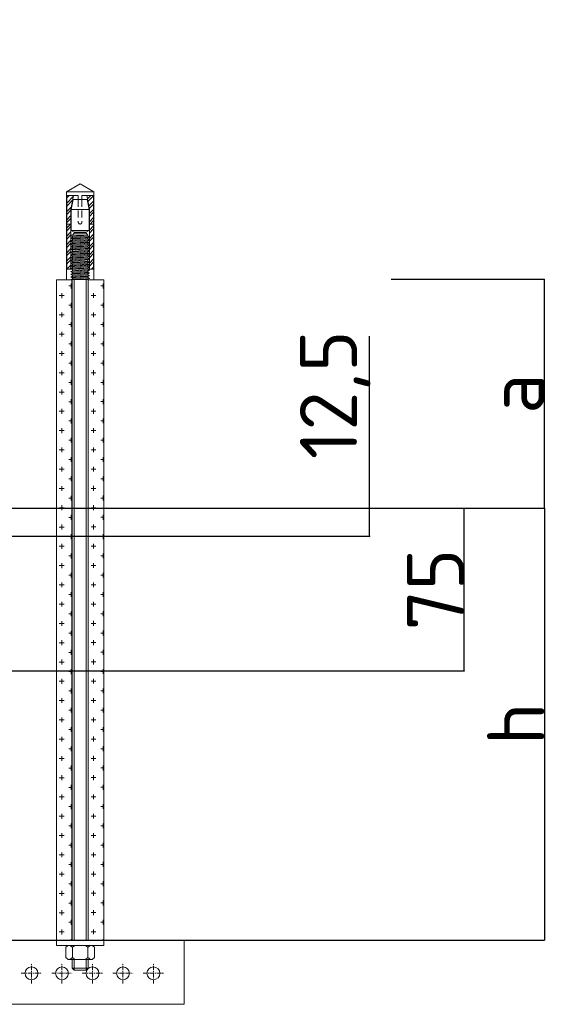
# Model space of a CAD drawing. Header units: millimetres. Extents: x 2030 to 93988, y -10431 to 40770.
# Tile 7 of 54: x 41089 to 45003, y -7344 to -16. Entities that reach past the tile are written whole.
import ezdxf

# ---------------------------------------------------------------- set-up
doc = ezdxf.new("R2010")
doc.units = ezdxf.units.MM
doc.set_wipeout_variables(frame=1)
doc.linetypes.add('CENTER', pattern=[50.8, 31.75, -6.35, 6.35, -6.35])
doc.linetypes.add('HIDDEN2', pattern=[4.7625, 3.175, -1.5875])
for name, color, linetype, lineweight, true_color in [('Анкеры и саморезы', 7, 'Continuous', 9, 0x000000), ('Размеры и выноски', 7, 'Continuous', 9, 0x000000), ('Шпильки', 7, 'Continuous', 9, 0x000000)]:
    doc.layers.add(name, color=color, linetype=linetype, lineweight=lineweight, true_color=true_color)
doc.layers.add('Расходные материалы', color=252, linetype='Continuous', lineweight=9)
doc.styles.add('ISOCPEUR', font='isocpeur.ttf')
doc.dimstyles.new('ISO-25', dxfattribs={"dimtxt": 2.5, "dimasz": 2.5, "dimexe": 1.25, "dimexo": 0.625, "dimtad": 1, "dimtxsty": 'Standard', "dimcen": 2.5, "dimadec": 0, "dimazin": 0, "dimtfac": 1, "dimtmove": 0, "dimatfit": 3, "dimfxl": 1, "dimarcsym": 0})

# ---------------------------------------------------------------- blocks, each defined once
blk = doc.blocks.new('*U380')
at = {"layer": 'Анкеры и саморезы', "lineweight": 5, "true_color": 0x939598}
h = blk.add_hatch(dxfattribs=at)
h.set_pattern_fill('STEEL', color=252, scale=0.8)
h.set_pattern_definition([(45, (-16380.2264, 15704.676), (-1.79605122, 1.79605122), []), (45, (-16380.2264, 15705.946), (-1.79605122, 1.79605122), [])])
h.paths.add_polyline_path([(-4, 30.57), (-2.91, 36.7), (-5.84, 36.7), (-5.84, 4.7), (-4, 4.7)])
h.paths.add_polyline_path([(5.84, 36.7), (2.91, 36.7), (4, 30.57), (4, 4.7), (5.84, 4.7)])
at = {"layer": 'Анкеры и саморезы', "color": 252, "lineweight": 5, "true_color": 0x939598}
for p, q in [((6, 38.3), (-6, 38.3)), ((-5.84, 36.7), (-5.84, 4.7)), ((-0.8, 36.7), (-5.84, 36.7)), ((-3.08, 35.02), (3.08, 35.02)), ((-0.8, 36.7), (-0.8, 35.02)), ((5.84, 36.7), (0.8, 36.7)), ((0.8, 36.7), (0.8, 35.02)), ((5.84, 36.7), (5.84, 4.7)), ((-4, 30.57), (-4, 4.7)), ((-3.86, 30.57), (3.86, 30.57)), ((4, 30.57), (4, 4.7)), ((-4, 24.3), (-5.84, 24.3)), ((3.86, 21.54), (-3.86, 21.54)), ((4, 24.3), (5.84, 24.3)), ((-4, 19.24), (-3.61, 19.47)), ((-4, 19.24), (-3.35, 18.87)), ((-4, 18.04), (-3.35, 18.42)), ((-4, 18.04), (-3.35, 17.67)), ((-4, 16.84), (-3.35, 17.22)), ((-3.35, 18.42), (-3.35, 18.87)), ((-3.35, 17.22), (-3.35, 17.67)), ((3.35, 19.02), (3.35, 19.47)), ((4, 18.64), (3.35, 19.02)), ((4, 18.64), (3.35, 18.27)), ((3.35, 17.82), (3.35, 18.27)), ((4, 17.44), (3.35, 17.82)), ((4, 17.44), (3.35, 17.07)), ((-4, 16.84), (-3.35, 16.47)), ((-4, 15.64), (-3.35, 16.02)), ((-4, 15.64), (-3.35, 15.27)), ((-4, 14.44), (-3.35, 14.82)), ((-4, 14.44), (-3.35, 14.07)), ((-4, 13.24), (-3.35, 13.62)), ((-4, 13.24), (-3.35, 12.87)), ((-3.35, 16.02), (-3.35, 16.47)), ((-3.35, 14.82), (-3.35, 15.27)), ((-3.35, 13.62), (-3.35, 14.07)), ((-3.35, 12.42), (-3.35, 12.87)), ((3.35, 16.62), (3.35, 17.07)), ((4, 16.24), (3.35, 16.62)), ((4, 16.24), (3.35, 15.87)), ((3.35, 15.42), (3.35, 15.87)), ((4, 15.04), (3.35, 15.42)), ((4, 15.04), (3.35, 14.67)), ((3.35, 14.22), (3.35, 14.67)), ((4, 13.84), (3.35, 14.22)), ((4, 13.84), (3.35, 13.47)), ((3.35, 13.02), (3.35, 13.47)), ((4, 12.64), (3.35, 13.02)), ((-4, 12.04), (-3.35, 12.42)), ((-4, 12.04), (-3.35, 11.67)), ((-4, 10.84), (-3.35, 11.22)), ((-4, 10.84), (-3.35, 10.47)), ((-4, 9.64), (-3.35, 10.02)), ((-4, 9.64), (-3.35, 9.27)), ((-4, 8.44), (-3.35, 8.82)), ((-3.35, 11.22), (-3.35, 11.67)), ((-3.35, 10.02), (-3.35, 10.47)), ((-3.35, 8.82), (-3.35, 9.27)), ((4, 12.64), (3.35, 12.27)), ((3.35, 11.82), (3.35, 12.27)), ((4, 11.44), (3.35, 11.82)), ((4, 11.44), (3.35, 11.07)), ((3.35, 10.62), (3.35, 11.07)), ((4, 10.24), (3.35, 10.62)), ((4, 10.24), (3.35, 9.87)), ((3.35, 9.42), (3.35, 9.87)), ((4, 9.04), (3.35, 9.42)), ((4, 9.04), (3.35, 8.67)), ((3.35, 8.22), (3.35, 8.67)), ((-3.76, 4.7), (-6, 4.7)), ((-4, 8.44), (-3.35, 8.07)), ((-4, 7.24), (-3.35, 7.62)), ((-4, 7.24), (-3.35, 6.87)), ((-4, 6.04), (-3.35, 6.42)), ((-4, 6.04), (-3.35, 5.67)), ((-4, 4.84), (-3.35, 5.22)), ((-4, 4.84), (-3.35, 4.47)), ((-3.35, 7.62), (-3.35, 8.07)), ((-3.35, 6.42), (-3.35, 6.87)), ((-3.35, 5.22), (-3.35, 5.67)), ((-3.35, 4.02), (-3.35, 4.47)), ((4, 7.84), (3.35, 8.22)), ((4, 7.84), (3.35, 7.47)), ((3.35, 7.02), (3.35, 7.47)), ((4, 6.64), (3.35, 7.02)), ((4, 6.64), (3.35, 6.27)), ((3.35, 5.82), (3.35, 6.27)), ((4, 5.44), (3.35, 5.82)), ((4, 5.44), (3.35, 5.07)), ((3.35, 4.62), (3.35, 5.07)), ((6, 4.7), (3.35, 4.7)), ((4, 4.24), (3.35, 4.62)), ((-4, 3.64), (-3.35, 4.02)), ((-4, 3.64), (-3.35, 3.27)), ((-4, 2.44), (-3.35, 2.82)), ((-4, 2.44), (-3.35, 2.07)), ((-4, 1.24), (-3.35, 1.62)), ((-4, 1.24), (-3.35, 0.87)), ((-4, 0.04), (-3.35, 0.42)), ((-4, 0.04), (-3.93, 0)), ((-3.35, 2.82), (-3.35, 3.27)), ((-3.35, 1.62), (-3.35, 2.07)), ((-3.35, 0.42), (-3.35, 0.87)), ((4, 4.24), (3.35, 3.87)), ((3.35, 3.42), (3.35, 3.87)), ((4, 3.04), (3.35, 3.42)), ((4, 3.04), (3.35, 2.67)), ((3.35, 2.22), (3.35, 2.67)), ((4, 1.84), (3.35, 2.22)), ((4, 1.84), (3.35, 1.47)), ((3.35, 1.02), (3.35, 1.47)), ((4, 0.64), (3.35, 1.02)), ((4, 0.64), (3.35, 0.27)), ((3.35, 0), (3.35, 0.27))]:
    blk.add_line(p, q, dxfattribs=at)
at = {"layer": 'Анкеры и саморезы', "color": 252, "lineweight": 5, "true_color": 0x939598, "extrusion": (1.22461e-16, 5.99869e-32, -1)}
for p, q in [((-4, 30.57), (-2.91, 36.7)), ((-3.86, 30.57), (-3.08, 35.02)), ((2.91, 36.7), (4, 30.57)), ((3.08, 35.02), (3.86, 30.57)), ((-3.86, 21.54), (-3.86, 30.57)), ((3.86, 30.57), (3.86, 21.54)), ((-2.61, 20.7), (-3.86, 21.54)), ((3.86, 21.54), (2.61, 20.7)), ((2.61, 20.31), (-2.61, 20.31))]:
    blk.add_line(p, q, dxfattribs=at)
at = {"layer": 'Анкеры и саморезы', "color": 252, "linetype": 'HIDDEN2', "lineweight": 5, "true_color": 0x939598}
for p, q in [((-0.8, 35.02), (-0.8, 25.1)), ((0.8, 35.02), (0.8, 25.1))]:
    blk.add_line(p, q, dxfattribs=at)
at = {"layer": 'Анкеры и саморезы', "color": 252, "lineweight": 5, "true_color": 0x939598, "extrusion": (-1.22461e-16, 4.49903e-32, -1)}
for p, q in [((4, 18.64), (-4, 18.04)), ((4, 17.44), (-4, 16.84)), ((3.35, 19.47), (-3.35, 18.87)), ((3.35, 19.47), (-3.35, 18.87)), ((3.35, 19.02), (-3.35, 18.42)), ((3.35, 18.27), (-3.35, 17.67)), ((3.35, 17.82), (-3.35, 17.22)), ((4, 16.24), (-4, 15.64)), ((4, 15.04), (-4, 14.44)), ((4, 13.84), (-4, 13.24)), ((3.35, 17.07), (-3.35, 16.47)), ((3.35, 16.62), (-3.35, 16.02)), ((3.35, 15.87), (-3.35, 15.27)), ((3.35, 15.42), (-3.35, 14.82)), ((3.35, 14.67), (-3.35, 14.07)), ((3.35, 14.22), (-3.35, 13.62)), ((3.35, 13.47), (-3.35, 12.87)), ((3.35, 13.02), (-3.35, 12.42)), ((4, 12.64), (-4, 12.04)), ((4, 11.44), (-4, 10.84)), ((4, 10.24), (-4, 9.64)), ((4, 9.04), (-4, 8.44)), ((3.35, 12.27), (-3.35, 11.67)), ((3.35, 11.82), (-3.35, 11.22)), ((3.35, 11.07), (-3.35, 10.47)), ((3.35, 11.07), (-3.35, 10.47)), ((3.35, 10.62), (-3.35, 10.02)), ((3.35, 9.87), (-3.35, 9.27)), ((3.35, 9.87), (-3.35, 9.27)), ((3.35, 9.42), (-3.35, 8.82)), ((3.35, 8.67), (-3.35, 8.07)), ((4, 7.84), (-4, 7.24)), ((4, 6.64), (-4, 6.04)), ((4, 5.44), (-4, 4.84)), ((3.35, 8.22), (-3.35, 7.62)), ((3.35, 7.47), (-3.35, 6.87)), ((3.35, 7.02), (-3.35, 6.42)), ((3.35, 6.27), (-3.35, 5.67)), ((3.35, 5.82), (-3.35, 5.22)), ((3.35, 5.07), (-3.35, 4.47)), ((3.35, 4.62), (-3.35, 4.02)), ((4, 4.24), (-4, 3.64)), ((4, 3.04), (-4, 2.44)), ((4, 1.84), (-4, 1.24)), ((4, 0.64), (-4, 0.04)), ((3.35, 3.87), (-3.35, 3.27)), ((3.35, 3.42), (-3.35, 2.82)), ((3.35, 2.67), (-3.35, 2.07)), ((3.35, 2.22), (-3.35, 1.62)), ((3.35, 1.47), (-3.35, 0.87)), ((3.35, 1.47), (-3.35, 0.87)), ((3.35, 1.02), (-3.35, 0.42)), ((3.35, 0.27), (0.36, 0)), ((3.35, 0.27), (0.36, 0))]:
    blk.add_line(p, q, dxfattribs=at)
at = {"layer": 'Анкеры и саморезы', "color": 252, "lineweight": 5, "true_color": 0x939598, "extrusion": (1.22461e-16, -5.99869e-32, -1)}
for p, q in [((3.35, 19.47), (-3.61, 19.47)), ((-2.61, 20.31), (-3.35, 19.47)), ((2.61, 20.7), (-2.61, 20.7)), ((3.35, 19.47), (2.61, 20.31))]:
    blk.add_line(p, q, dxfattribs=at)
at = {"layer": 'Анкеры и саморезы', "color": 252, "lineweight": 5, "ltscale": 5, "true_color": 0x939598}
blk.add_line((6, 0), (-6, 0), dxfattribs=at)
at = {"layer": 'Анкеры и саморезы', "color": 252, "lineweight": 5, "true_color": 0x939598}
blk.add_lwpolyline([(-6, 0), (-6, 38.3), (0, 41.77), (6, 38.3), (6, 0)], dxfattribs=at)
at = {"layer": 'Анкеры и саморезы', "color": 252, "linetype": 'HIDDEN2', "lineweight": 5, "true_color": 0x939598}
blk.add_arc((0, 25.1), 0.8, 180, 0, dxfattribs=at)
blk = doc.blocks.new('*U382')
blk.add_wipeout([(-340.43, 4), (-340.43, -4), (0, -4), (0, 4)])
at = {"linetype": 'HIDDEN2', "ltscale": 100}
for p, q in [((-335.1, 5.03), (-334.25, 3.85)), ((-328.3, 5.03), (-329.15, 3.85)), ((-335.1, 2.66), (-334.25, 3.85)), ((-334.25, 3.85), (-329.15, 3.85)), ((-328.3, 2.66), (-329.15, 3.85)), ((-335.1, -2.66), (-334.25, -3.85)), ((-335.1, -5.03), (-334.25, -3.85)), ((-334.25, -3.85), (-329.15, -3.85)), ((-328.3, -2.66), (-329.15, -3.85)), ((-328.3, -5.03), (-329.15, -3.85))]:
    blk.add_line(p, q, dxfattribs=at)
at = {"linetype": 'HIDDEN2', "ltscale": 40}
for p, q in [((-339.43, 4), (-340.43, 3)), ((-340.43, -3), (-340.43, 3)), ((-335.1, 3), (-340.43, 3)), ((-335.1, 4), (-339.43, 4)), ((-339.43, -4), (-339.43, 4)), ((-340.43, -3), (-335.1, -3)), ((-339.43, -4), (-340.43, -3)), ((-339.43, -4), (-335.1, -4))]:
    blk.add_line(p, q, dxfattribs=at)
at = {"ltscale": 40}
for p, q in [((0, 4), (-325.63, 4)), ((0, 3), (-325.63, 3)), ((-325.63, -3), (0, -3)), ((0, -4), (-325.63, -4))]:
    blk.add_line(p, q, dxfattribs=at)
at = {"ltscale": 100}
blk.add_line((0, -4), (0, 4), dxfattribs=at)
at = {"linetype": 'HIDDEN2', "ltscale": 100}
for points in [[(-328.3, -11.7), (-328.3, 11.7), (-325.63, 11.7), (-325.63, -11.7)], [(-328.3, 5.91), (-329.15, 7.1), (-334.25, 7.1), (-335.1, 5.91), (-335.1, -5.91), (-334.25, -7.1), (-329.15, -7.1), (-328.3, -5.91)]]:
    blk.add_lwpolyline(points, close=True, dxfattribs=at)
blk = doc.blocks.new('_Oblique')
at = {"color": 0, "linetype": 'ByBlock', "lineweight": -2}
blk.add_line((-0.5, -0.5), (0.5, 0.5), dxfattribs=at)
blk = doc.blocks.new('*D403')
at = {"layer": 'Defpoints', "color": 0, "transparency": 16777216}
for p in [(44874.4, -3651.9), (40738.4, -6865.9), (44996.6, -6865.9)]:
    blk.add_point(p, dxfattribs=at)
at = {"layer": 'Размеры и выноски', "color": 0, "lineweight": -2, "transparency": 16777216}
for p, q in [((44875.1, -3651.9), (44997.9, -3651.9)), ((44996.6, -3651.9), (44996.6, -6865.9)), ((40739.1, -6865.9), (44997.9, -6865.9))]:
    blk.add_line(p, q, dxfattribs=at)
at = {"layer": 'Размеры и выноски', "color": 0, "lineweight": -2, "transparency": 16777216, "xscale": 2.5, "yscale": 2.5, "zscale": 2.5}
for p, rotation in [((44996.6, -3651.9), 90), ((44996.6, -6865.9), 270)]:
    blk.add_blockref('_Oblique', p, dxfattribs=dict(at, rotation=rotation))
at = {"layer": 'Размеры и выноски', "color": 0, "transparency": 16777216, "insert": (44783.1, -5258.9), "char_height": 250, "attachment_point": 5, "rotation": 90, "style": 'ISOCPEUR'}
blk.add_mtext('{\\H1.70293x;h}', dxfattribs=at)
blk = doc.blocks.new('*D404')
at = {"layer": 'Defpoints', "color": 0, "transparency": 16777216}
for p in [(43854.1, -1947.9), (44996, -1947.9), (44399.4, -3651.9)]:
    blk.add_point(p, dxfattribs=at)
at = {"layer": 'Размеры и выноски', "color": 0, "lineweight": -2, "transparency": 16777216}
for p, q in [((43854.7, -1947.9), (44997.2, -1947.9)), ((44996, -3651.9), (44996, -1947.9)), ((44400, -3651.9), (44997.2, -3651.9))]:
    blk.add_line(p, q, dxfattribs=at)
at = {"layer": 'Размеры и выноски', "color": 0, "lineweight": -2, "transparency": 16777216, "xscale": 2.5, "yscale": 2.5, "zscale": 2.5}
for p, rotation in [((44996, -1947.9), 90), ((44996, -3651.9), 270)]:
    blk.add_blockref('_Oblique', p, dxfattribs=dict(at, rotation=rotation))
at = {"layer": 'Размеры и выноски', "color": 0, "transparency": 16777216, "insert": (44782.5, -2799.9), "char_height": 250, "attachment_point": 5, "rotation": 90, "style": 'ISOCPEUR'}
blk.add_mtext('{\\H1.70293x;а}', dxfattribs=at)
blk = doc.blocks.new('*D405')
at = {"layer": 'Defpoints', "color": 0, "transparency": 16777216}
for p in [(43180.1, -3651.9), (44399.4, -3651.9), (40352.7, -4861.5)]:
    blk.add_point(p, dxfattribs=at)
at = {"layer": 'Размеры и выноски', "color": 0, "lineweight": -2, "transparency": 16777216}
for p, q in [((43180.7, -3651.9), (44400.7, -3651.9)), ((44399.4, -4861.5), (44399.4, -3651.9)), ((40353.4, -4861.5), (44400.7, -4861.5))]:
    blk.add_line(p, q, dxfattribs=at)
at = {"layer": 'Размеры и выноски', "color": 0, "lineweight": -2, "transparency": 16777216, "xscale": 2.5, "yscale": 2.5, "zscale": 2.5}
for p, rotation in [((44399.4, -3651.9), 90), ((44399.4, -4861.5), 270)]:
    blk.add_blockref('_Oblique', p, dxfattribs=dict(at, rotation=rotation))
at = {"layer": 'Размеры и выноски', "color": 0, "transparency": 16777216, "insert": (44185.9, -4256.7), "char_height": 250, "attachment_point": 5, "rotation": 90, "style": 'ISOCPEUR'}
blk.add_mtext('{\\H1.70293x;75}', dxfattribs=at)
blk = doc.blocks.new('*D406')
at = {"layer": 'Defpoints', "color": 0, "transparency": 16777216}
for p in [(40737.5, -3652.3), (40531, -3858.8), (43694.3, -3858.8)]:
    blk.add_point(p, dxfattribs=at)
at = {"layer": 'Размеры и выноски', "color": 0, "lineweight": -2, "transparency": 16777216}
for p, q in [((43694.3, -3652.3), (43694.3, -2370.6)), ((40738.1, -3652.3), (43695.5, -3652.3)), ((43694.3, -3858.8), (43694.3, -3652.3)), ((40531.6, -3858.8), (43695.5, -3858.8)), ((43694.3, -3858.8), (43694.3, -3861.3))]:
    blk.add_line(p, q, dxfattribs=at)
at = {"layer": 'Размеры и выноски', "color": 0, "lineweight": -2, "transparency": 16777216, "xscale": 2.5, "yscale": 2.5, "zscale": 2.5}
for p, rotation in [((43694.3, -3652.3), 270), ((43694.3, -3858.8), 90)]:
    blk.add_blockref('_Oblique', p, dxfattribs=dict(at, rotation=rotation))
at = {"layer": 'Размеры и выноски', "color": 0, "transparency": 16777216, "insert": (43438.2, -2807.6), "char_height": 250, "attachment_point": 5, "rotation": 90, "style": 'ISOCPEUR'}
blk.add_mtext('{\\H1.70293x;12,5}', dxfattribs=at)

msp = doc.modelspace()

# ---------------------------------------------------------------- linework, layer by layer
at = {"layer": 'Расходные материалы', "color": 253, "linetype": 'Continuous'}
for p, q in [((42314.066, -7343.825), (42314.066, -6866.354)), ((33934.161, -7343.825), (42314.066, -7343.825))]:
    msp.add_line(p, q, dxfattribs=at)
at = {"layer": 'Расходные материалы', "color": 253, "linetype": 'CENTER'}
for p, q in [((41176.758, -7189.924), (41176.758, -7036.654)), ((41176.758, -7189.924), (41176.758, -7036.654)), ((41857.957, -7189.924), (41857.957, -7036.654)), ((41857.957, -7189.924), (41857.957, -7036.654)), ((41857.957, -7189.924), (41857.957, -7036.654)), ((42085.024, -7189.924), (42085.024, -7036.654)), ((42085.024, -7189.924), (42085.024, -7036.654)), ((41100.123, -7113.289), (41253.393, -7113.289)), ((41100.123, -7113.289), (41253.393, -7113.289)), ((41781.322, -7113.289), (41934.592, -7113.289)), ((41781.322, -7113.289), (41934.592, -7113.289)), ((41781.322, -7113.289), (41934.592, -7113.289)), ((42008.389, -7113.289), (42161.659, -7113.289)), ((42008.389, -7113.289), (42161.659, -7113.289))]:
    msp.add_line(p, q, dxfattribs=at)
at = {"layer": 'Расходные материалы', "color": 253, "linetype": 'Continuous'}
for centre in [(41176.758, -7113.289), (41176.758, -7113.289), (41857.957, -7113.289), (41857.957, -7113.289), (41857.957, -7113.289), (42085.024, -7113.289), (42085.024, -7113.289)]:
    msp.add_circle(centre, 48.252, dxfattribs=at)

# ---------------------------------------------------------------- block references
at = {"layer": 'Анкеры и саморезы', "xscale": 17.11317489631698, "yscale": 17.11317489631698, "zscale": 17.11317489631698}
msp.add_blockref('*U380', (41539.035, -1952.411), dxfattribs=at)

# ---------------------------------------------------------------- dimensions: what is measured, and where the dimension line sits
at = {"layer": 'Размеры и выноски'}
dim = msp.add_linear_dim(base=(44995.986, -1947.927), p1=(44399.401, -3651.916), p2=(43854.06, -1947.927), angle=90, text='{\\H1.70293x;а}', dimstyle='ISO-25', override={"dimscale": 1, "dimtxt": 250, "dimtxsty": 'ISOCPEUR', "dimblk1": 'Oblique', "dimblk2": 'Oblique', "dimsah": 1, "dimatfit": 0}, dxfattribs=at)
dim.commit()
dim.dimension.update_dxf_attribs({"geometry": '*D404', "text_midpoint": (44995.986, -2799.921), "dimtype": 160})

# ---------------------------------------------------------------- next in the draw order: block references
at = {"layer": 'Шпильки', "xscale": 15.09993523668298, "yscale": 15.09993523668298, "zscale": 15.09993523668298, "rotation": 90}
msp.add_blockref('*U382', (41539.217, -1949.33), dxfattribs=at)

# ---------------------------------------------------------------- next in the draw order: hatches: boundary and pattern name
at = {"layer": 'Шпильки'}
h = msp.add_hatch(dxfattribs=at)
h.set_pattern_fill('CROSS', color=102, scale=11.300158)
h.set_pattern_definition([(0, (-515371.33, -280698.03), (71.756001, 71.756001), [35.878, -107.634002]), (90, (-515353.39, -280715.97), (-71.756001, 71.756001), [35.878, -107.634002])])
h.paths.add_polyline_path([(41362.048, -6866.354), (41478.287, -6866.354), (41478.287, -1952.734), (41362.048, -1952.734)])
h = msp.add_hatch(dxfattribs=at)
h.set_pattern_fill('CROSS', color=102, scale=11.300158)
h.set_pattern_definition([(0, (-515133.83, -280697.614), (71.756001, 71.756001), [35.878, -107.634002]), (90, (-515115.89, -280715.55), (-71.756001, 71.756001), [35.878, -107.634002])])
h.paths.add_polyline_path([(41599.545, -6866.354), (41715.784, -6866.354), (41715.856, -1952.832), (41599.616, -1952.832)])

# ---------------------------------------------------------------- next in the draw order: linework, layer by layer
at = {"layer": 'Расходные материалы', "color": 253, "linetype": 'Continuous'}
msp.add_line((33934.161, -6866.354), (42314.066, -6866.354), dxfattribs=at)
at = {"layer": 'Расходные материалы', "color": 253, "linetype": 'CENTER'}
for p, q in [((41403.824, -7189.924), (41403.824, -7036.654)), ((41403.824, -7189.924), (41403.824, -7036.654)), ((41403.824, -7189.924), (41403.824, -7036.654)), ((41630.891, -7189.924), (41630.891, -7036.654)), ((41630.891, -7189.924), (41630.891, -7036.654)), ((41630.891, -7189.924), (41630.891, -7036.654)), ((41327.189, -7113.289), (41480.459, -7113.289)), ((41327.189, -7113.289), (41480.459, -7113.289)), ((41327.189, -7113.289), (41480.459, -7113.289)), ((41554.256, -7113.289), (41707.526, -7113.289)), ((41554.256, -7113.289), (41707.526, -7113.289)), ((41554.256, -7113.289), (41707.526, -7113.289))]:
    msp.add_line(p, q, dxfattribs=at)
at = {"layer": 'Расходные материалы', "color": 253, "linetype": 'Continuous'}
for centre in [(41403.824, -7113.289), (41403.824, -7113.289), (41403.824, -7113.289), (41630.891, -7113.289), (41630.891, -7113.289), (41630.891, -7113.289)]:
    msp.add_circle(centre, 48.252, dxfattribs=at)
at = {"layer": 'Шпильки', "color": 102, "ltscale": 4}
for points in [[(41362.048, -1952.734), (41478.287, -1952.734), (41478.287, -6866.354), (41362.048, -6866.354)], [(41599.616, -1952.832), (41715.856, -1952.832), (41715.784, -6866.354), (41599.545, -6866.354)]]:
    msp.add_lwpolyline(points, close=True, dxfattribs=at)

# ---------------------------------------------------------------- next in the draw order: dimensions: what is measured, and where the dimension line sits
at = {"layer": 'Размеры и выноски'}
for base, p1, p2, text, override, picture, middle in [((43694.283, -3858.77), (40737.487, -3652.25), (40530.968, -3858.77), '{\\H1.70293x;12,5}', {"dimtxt": 250, "dimtxsty": 'ISOCPEUR', "dimblk1": 'Oblique', "dimblk2": 'Oblique', "dimsah": 1, "dimatfit": 0}, '*D406', (43694.283, -2807.586)), ((44399.401, -3651.916), (40352.733, -4861.523), (43180.11, -3651.916), '{\\H1.70293x;75}', {"dimscale": 1, "dimtxt": 250, "dimtxsty": 'ISOCPEUR', "dimblk1": 'Oblique', "dimblk2": 'Oblique', "dimsah": 1, "dimatfit": 0}, '*D405', (44399.401, -4256.719)), ((44996.634, -6865.868), (44874.442, -3651.916), (40738.446, -6865.868), '{\\H1.70293x;h}', {"dimscale": 1, "dimtxt": 250, "dimtxsty": 'ISOCPEUR', "dimblk1": 'Oblique', "dimblk2": 'Oblique', "dimsah": 1, "dimatfit": 0}, '*D403', (44996.634, -5258.892))]:
    dim = msp.add_linear_dim(base=base, p1=p1, p2=p2, angle=90, text=text, dimstyle='ISO-25', override=override, dxfattribs=at)
    dim.commit()
    dim.dimension.update_dxf_attribs({"geometry": picture, "text_midpoint": middle, "dimtype": 160})

doc.saveas('drawing.dxf')
